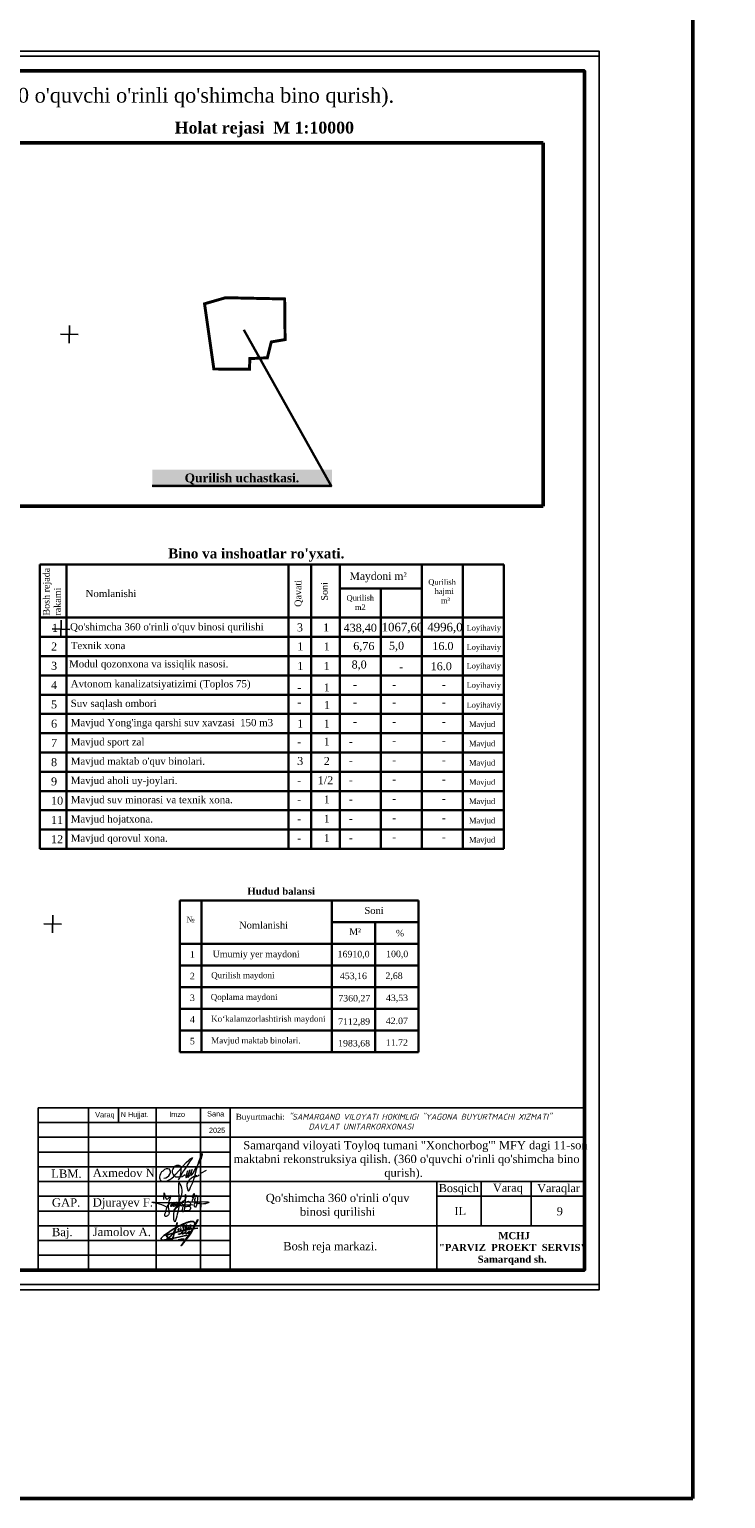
# Model space of a CAD drawing. Header units: millimetres. Extents: x -257011 to 237647566, y 2784933 to 6706507.
# Tile 241 of 256: x 10389475 to 10507366, y 4597003 to 4846058. Entities that reach past the tile are written whole.
import ezdxf

# ---------------------------------------------------------------- set-up
doc = ezdxf.new("R2010")
doc.units = ezdxf.units.MM
doc.header["$LTSCALE"] = 1000
doc.linetypes.add('ACAD_ISO02W100', pattern=[15, 12, -3])
for name, color, linetype in [('(001) Сетка', 92, 'Continuous'), ('(002) Рамка', 7, 'Continuous'), ('(040) Ограда', 7, 'Continuous')]:
    doc.layers.add(name, color=color, linetype=linetype)
doc.layers.add('Та', color=250, linetype='Continuous', lineweight=25)
doc.layers.add('Ф А С А Д', color=250, linetype='Continuous', lineweight=15)
doc.styles.add('arial', font='arial.ttf', dxfattribs={"height": 300})
doc.styles.add('Roman', font='romans')
doc.styles.get("Standard").update_dxf_attribs({"font": 'ARIALN.TTF'})
doc.styles.add('WMF-Times New Roman0', font='times.ttf')
doc.linetypes.add('KANALIS_K', pattern='A,1,["<",Standard,S=1.8,R=0,X=-0.9,Y=-0.9],3,-1,["К",Standard,S=1.8,R=0,X=-0.9,Y=-0.9],-1,10', length=16)
picture_1 = doc.add_image_def('image6.png', size_in_pixel=(1429, 926))

# ---------------------------------------------------------------- blocks, each defined once
blk = doc.blocks.new('rthtrh')
at = {"color": 5}
for p, q in [((1363834, 521118), (1363842, 521141)), ((1363842, 521141), (1363854, 521167)), ((1363854, 521167), (1363868, 521192)), ((1363868, 521192), (1363889, 521219)), ((1363889, 521219), (1363907, 521234)), ((1363907, 521234), (1363927, 521243)), ((1363927, 521243), (1363940, 521249)), ((1363940, 521249), (1363965, 521249)), ((1363965, 521249), (1363988, 521244)), ((1363988, 521244), (1364013, 521227)), ((1364013, 521227), (1364030, 521204)), ((1364030, 521204), (1364039, 521185)), ((1364039, 521185), (1364046, 521147)), ((1364046, 521147), (1364044, 521090)), ((1363834, 521086), (1363834, 521118)), ((1363834, 521056), (1363834, 521086)), ((1363840, 521035), (1363834, 521056)), ((1363845, 521017), (1363840, 521035)), ((1363865, 520990), (1363845, 521017)), ((1363882, 520966), (1363865, 520990)), ((1363895, 520959), (1363882, 520966)), ((1363917, 520946), (1363895, 520959)), ((1363951, 520940), (1363917, 520946)), ((1363996, 520940), (1363951, 520940)), ((1364033, 520940), (1363996, 520940)), ((1364017, 520962), (1364016, 520946)), ((1364016, 520946), (1364016, 520940)), ((1364026, 520997), (1364017, 520962)), ((1364037, 521043), (1364026, 520997)), ((1364075, 520948), (1364033, 520940)), ((1364044, 521090), (1364037, 521043)), ((1364148, 520999), (1364075, 520948)), ((1364568, 521050), (1364689, 521123))]:
    blk.add_line(p, q, dxfattribs=at)
for points in [[(1364210, 521100), (1364186, 521015), (1364172, 520967), (1364172, 520940), (1364173, 520926), (1364179, 520925), (1364185, 520931), (1364202, 520956), (1364218, 520984), (1364240, 521027), (1364256, 521068), (1364272, 521125), (1364269, 521122), (1364225, 520990), (1364220, 520961), (1364220, 520944), (1364225, 520939), (1364232, 520939), (1364241, 520950), (1364248, 520960), (1364254, 520969), (1364260, 520978), (1364273, 520996), (1364281, 521008), (1364288, 521027), (1364309, 521073), (1364315, 521086), (1364332, 521126), (1364332, 521134), (1364327, 521134), (1364314, 521097), (1364294, 521040), (1364290, 521012), (1364293, 520997), (1364298, 520988), (1364308, 520988), (1364316, 520999), (1364326, 521014), (1364344, 521036), (1364351, 521047), (1364377, 521090), (1364389, 521112), (1364414, 521155), (1364449, 521203), (1364476, 521258), (1364523, 521332), (1364563, 521417), (1364583, 521493), (1364590, 521517), (1364590, 521527), (1364583, 521532), (1364571, 521532), (1364561, 521512), (1364541, 521459), (1364498, 521348), (1364434, 521131), (1364395, 520998), (1364377, 520936), (1364337, 520802), (1364282, 520678), (1364249, 520605), (1364238, 520588), (1364230, 520594), (1364226, 520615), (1364222, 520638), (1364214, 520663), (1364206, 520725), (1364206, 520774), (1364224, 520814), (1364265, 520883), (1364310, 520926), (1364364, 520959), (1364411, 520988), (1364432, 520996), (1364434, 520992), (1364431, 520979), (1364419, 520970), (1364414, 520960), (1364416, 520951), (1364423, 520951), (1364434, 520958), (1364443, 520964), (1364452, 520968), (1364474, 520975), (1364483, 520978), (1364492, 520986), (1364499, 520996), (1364503, 521002), (1364511, 521006), (1364511, 521006)], [(1363608, 520919), (1363661, 520924), (1363702, 520951), (1363738, 520975), (1363765, 521018), (1363780, 521059), (1363780, 521096), (1363765, 521122), (1363753, 521142), (1363714, 521156), (1363671, 521156), (1363631, 521136), (1363583, 521097), (1363555, 521074), (1363525, 521025), (1363511, 520984), (1363500, 520955), (1363500, 520930), (1363508, 520901), (1363515, 520870), (1363535, 520855), (1363555, 520841), (1363586, 520832), (1363613, 520832), (1363645, 520832), (1363675, 520843), (1363732, 520864), (1363761, 520883), (1363817, 520921), (1363863, 520963), (1363919, 521022), (1364179, 521312), (1364247, 521377), (1364282, 521405), (1364314, 521429), (1364336, 521443), (1364310, 521401), (1364279, 521361), (1364173, 521198), (1364133, 521139), (1364110, 521102), (1364087, 521068), (1364069, 521040), (1364047, 520995), (1364019, 520954), (1364007, 520925), (1363990, 520903), (1363970, 520879)]]:
    blk.add_lwpolyline(points, dxfattribs=at)
blk = doc.blocks.new('Setka')
at = {"layer": '(001) Сетка'}
for p, q in [((-1.5, 0), (1.5, 0)), ((0, 1.5), (0, -1.5))]:
    blk.add_line(p, q, dxfattribs=at)
blk = doc.blocks.new('kjvklglhl')
at = {"layer": '(001) Сетка'}
for p in [(439.82, 524.81), (439.82, 474.81), (439.82, 424.81)]:
    blk.add_blockref('Setka', p, dxfattribs=at)
blk = doc.blocks.new('rgsxhy')
at = {"color": 5, "lineweight": 0}
for points in [[(30159764, 9369979), (30160813, 9371961), (30161022, 9373086), (30160642, 9374202), (30160529, 9371279), (30160129, 9368855), (30159952, 9368321), (30159766, 9369571), (30162641, 9370909)], [(30158604, 9370613), (30157190, 9371107), (30156449, 9371260), (30157795, 9371248), (30158983, 9371230), (30160506, 9371280), (30164964, 9371184), (30162988, 9371384), (30162918, 9371683), (30163073, 9372004)], [(30158267, 9371725), (30158292, 9372259), (30158313, 9372715), (30158693, 9371762), (30159294, 9372267), (30158930, 9370820), (30158827, 9369247), (30158463, 9369143), (30158559, 9369856), (30159235, 9371184), (30159510, 9371288), (30159540, 9370947), (30159450, 9370679), (30159339, 9370650), (30159361, 9370924), (30159747, 9371281), (30159933, 9371214), (30159918, 9370984), (30159866, 9370709), (30159740, 9370650), (30159740, 9370910), (30160119, 9371295), (30160364, 9371221), (30160282, 9370791), (30160134, 9370702), (30160156, 9370902), (30160253, 9371169), (30160416, 9371266), (30160624, 9371251), (30160631, 9370947), (30160520, 9370739), (30160416, 9370746), (30160527, 9370999), (30160698, 9371199), (30160869, 9371251), (30161010, 9371117), (30161025, 9370828), (30160854, 9370717), (30160832, 9370976), (30160958, 9371184), (30161196, 9371429), (30161627, 9371986), (30161567, 9372349), (30161322, 9370056), (30161196, 9369857), (30161032, 9369926), (30161078, 9370217), (30161143, 9370464), (30161478, 9371132), (30161961, 9371429), (30162250, 9371221), (30162198, 9370761), (30161687, 9370666), (30161515, 9370590), (30161433, 9370590), (30162154, 9370635), (30162280, 9370516), (30162243, 9370197), (30162028, 9370012), (30161575, 9370012), (30161352, 9370012), (30161322, 9370071)], [(30162509, 9371311), (30162778, 9372539), (30162525, 9372058), (30163079, 9372349), (30162934, 9370564), (30162934, 9371149), (30163657, 9371231), (30163688, 9371396), (30163665, 9371051), (30163845, 9371089), (30163853, 9371329), (30163830, 9370556)]]:
    blk.add_spline(points, degree=3, dxfattribs=at)
blk = doc.blocks.new('nerbgbdtbugbd')
at = {"color": 5, "lineweight": -2}
for points in [[(1301441, -912503, 0.3871926), (1301421, -912608, 0.2468693), (1301462, -912624, 0.1075122), (1301553, -912598, 0.0377408), (1301616, -912557, 0.0432293), (1301738, -912461), (1301856, -912351), (1302009, -912205, 0.002873), (1302157, -912056, 0.0304903), (1302203, -911998, 0.1126937), (1302215, -911961, 0.6840545), (1302174, -911935, 0.0660715), (1302090, -912059, 0.0451978), (1302060, -912132, 0.0768236), (1302054, -912193, 0.068235), (1302080, -912319, 0.2986132), (1302177, -912367, 0.1038757), (1302374, -912300, 0.0290696), (1302528, -912180), (1302675, -912025), (1302798, -911893, 0.130527), (1302852, -911776, 0.0388963), (1302856, -911737, 0.7618556), (1302821, -911725, 0.0798394), (1302802, -911765, 0.0359534), (1302781, -911857, 0.0455744), (1302785, -912031, 0.0426923), (1302803, -912110, 0.3891518), (1302905, -912166, 0.1102897), (1303059, -912099), (1303140, -912029), (1303382, -911802, 0.0334276), (1303470, -911703, 0.0129551), (1303533, -911618, 0.1437243), (1303546, -911557, 0.5877061), (1303484, -911539, 0.0594709), (1303438, -911594, 0.0548384), (1303384, -911702, 0.0606455), (1303353, -911805, 0.0833859), (1303355, -911933, 0.5059841), (1303421, -911960, 0.0746594), (1303641, -911789, 0.0267645), (1303917, -911449, 0.0698425), (1304268, -910626), (1304769, -908938, 0.0913119), (1304777, -908873, 0.6479054), (1304724, -908855, 0.1300148), (1304701, -908893), (1304249, -910540), (1303723, -912034), (1303358, -912864), (1302937, -913765), (1302456, -914865), (1303556, -912632, 0.020305), (1304025, -911521, 0.0510054), (1304177, -910920), (1304280, -910177, 0.0500611), (1304304, -909917, 0.075905), (1304266, -909734, 0.060269), (1304163, -909581, 0.2197754), (1303878, -909436, 0.0807361), (1303465, -909486, 0.0249845), (1303180, -909596, 0.0130385), (1302610, -909917, 0.0239045), (1301788, -910451), (1301162, -910954), (1300713, -911334), (1300164, -911838), (1299536, -912438), (1298972, -913021), (1298525, -913523), (1298224, -913914), (1298110, -914126), (1298090, -914220), (1298104, -914298), (1298155, -914383), (1298291, -914454), (1298501, -914462), (1298825, -914389), (1299321, -914187), (1300019, -913880), (1300989, -913450), (1303222, -912415)], [(1299333, -913786, 0.1774898), (1299290, -913897, 0.0505623), (1299288, -913979, 0.3670195), (1299369, -914060, 0.2132882), (1299452, -914018), (1299738, -913626, 0.0414268), (1300104, -913056), (1300352, -912576, 0.0300362), (1300605, -911758), (1300675, -910352), (1300613, -912033), (1300547, -912628), (1300477, -913257), (1300442, -913499), (1300421, -913685, -0.0299546), (1300383, -913939, -0.3083385), (1300235, -914061, -0.0928663), (1300150, -914038), (1299994, -913962), (1298975, -913460, -0.0731209), (1299122, -913299, -0.0362342), (1299439, -913069), (1299863, -912836), (1300474, -912500), (1301923, -911834), (1302701, -911477), (1303596, -911130), (1304048, -910967), (1305142, -910571)], [(1301318, -911619, 0.250229), (1301354, -911511, 0.4506148), (1301272, -911473, 0.5095488), (1301192, -911723), (1301276, -911779, -0.1747015), (1301313, -911832, -0.1814843), (1301299, -911884, -0.1121061), (1301133, -912001)], [(1302164, -911013), (1302123, -910754), (1302096, -910485), (1302088, -910377, 0.9456908), (1301953, -910398, 0.0931758), (1302006, -910763, 0.0597217), (1302186, -911157, -0.0340946), (1302225, -911288, 0.0218114), (1302266, -911544, 0.4516555), (1302407, -911600), (1302580, -911477)], [(1302632, -911206), (1302686, -910890, 0.0310101), (1302691, -910593, 0.0209508), (1302677, -910448, 0.2567522), (1302634, -910391, 0.3121151), (1302582, -910404, 0.0952627), (1302548, -910463, 0.0920883), (1302520, -910679, 0.0708045), (1302568, -910903), (1302690, -911214), (1302722, -911299, 0.1825801), (1302776, -911369, 0.4802348), (1302848, -911325, 0.0467012), (1302849, -911244, 0.1708854), (1302782, -911111, 0.1795677), (1302714, -911101, 0.274631), (1302670, -911163)], [(1303084, -911166), (1303158, -911060, 0.0403562), (1303221, -910954, 0.2285131), (1303216, -910835, 0.1998977), (1303176, -910809, 0.2428565), (1303076, -910850, 0.1216605), (1303030, -910969, 0.1264383), (1303060, -911097, 0.1064961), (1303128, -911174, 0.1201125), (1303186, -911200, 0.0807957), (1303282, -911200, 0.1696912), (1303389, -911132)], [(1303717, -910580), (1303523, -910848), (1303649, -910833, -0.1393412), (1303753, -910882, -0.0645393), (1303854, -911024)], [(1301637, -913772, -0.0551579), (1302758, -913351)]]:
    blk.add_lwpolyline(points, format="xyb", dxfattribs=at)
for points in [[(1301582, -911114), (1301593, -911148)], [(1301653, -911366), (1301732, -911665)], [(1303439, -910141), (1303554, -911111)]]:
    blk.add_lwpolyline(points, dxfattribs=at)
blk = doc.blocks.new('dhyjfyuk')
for p, q in [((4383414, -1184524), (4383414, -1212024)), ((4475914, -1184524), (4383414, -1184524)), ((4391914, -1184524), (4391914, -1212024)), ((4397013, -1184524), (4397013, -1187024)), ((4403414, -1184524), (4403414, -1212024)), ((4410914, -1184524), (4410914, -1212024)), ((4415914, -1184524), (4415914, -1212024)), ((4475914, -1212024), (4475914, -1184524)), ((4415914, -1187024), (4383414, -1187024)), ((4415914, -1189524), (4383414, -1189524)), ((4415914, -1189524), (4475914, -1189524)), ((4415914, -1192024), (4383414, -1192024)), ((4415914, -1194524), (4383414, -1194524)), ((4383414, -1197024), (4475914, -1197024)), ((4450914, -1212024), (4450914, -1197024)), ((4458414, -1204524), (4458414, -1197024)), ((4466914, -1204524), (4466914, -1197024)), ((4383414, -1199524), (4415914, -1199524)), ((4450914, -1199524), (4475914, -1199524)), ((4383414, -1202024), (4415914, -1202024)), ((4383414, -1204524), (4475914, -1204524)), ((4383414, -1207024), (4415914, -1207024)), ((4383414, -1209524), (4415914, -1209524))]:
    blk.add_line(p, q)
at = {"lineweight": 9, "xscale": 1.125175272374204, "yscale": 1.125175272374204, "zscale": 1.125175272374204}
blk.add_blockref('rgsxhy', (-29528647, -11744878), dxfattribs=at)
at = {"color": 5, "lineweight": 25, "xscale": 0.8159673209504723, "yscale": 0.8159673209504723, "zscale": 0.8159673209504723, "rotation": 348.2281006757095}
blk.add_blockref('nerbgbdtbugbd', (3519502, -260297, -611), dxfattribs=at)
at = {"linetype": 'ACAD_ISO02W100', "lineweight": 5, "ltscale": 70, "char_height": 883.9, "attachment_point": 1, "style": 'arial'}
for s, insert in [('Varaq', (4393061, -1185254)), ('N Hujjat.', (4397374, -1185220)), ('Imzo', (4405607, -1185185)), ('Sana', (4412025, -1185111)), ('2025', (4412332, -1187897))]:
    blk.add_mtext(s, dxfattribs=dict(at, insert=insert))
at = {"style": 'WMF-Times New Roman0'}
for s, insert, char_height, width, attachment_point in [('Buyurtmachi:{\\fISOCPEUR|b0|i1|c204|p34; "SAMARQAND VILOYATI HOKIMLIGI "YAGONA\\fISOCPEUR|b0|i1|c0|p34; \\fISOCPEUR|b0|i1|c204|p34;BUYURTMACHI XIZMATI" \\fISOCPEUR|b0|i1|c0|p34;\\P                   \\fISOCPEUR|b0|i1|c204|p34;DAVLAT UNITARKORXONASI}', (4416879, -1186878, 105406), 1000, 59035.39, 4), ('\\pi3453.25486;Samarqand viloyati Toyloq tumani "Хоnсhоrbоg\'" МFY dagi 11-son \\P\\pi1816.32378;maktabni rekonstruksiya qilish. (360 o\'quvchi o\'rinli qo\'shimcha bino \\P\\pi27327.21058;qurish).', (4414694, -1193420), 1400, 60812.6, 4), ('Axmedov N.', (4392650, -1194845), 1414.3, 17081.22, 1), ('Djurayev F.', (4392650, -1199845), 1414.29, 17081.22, 1), ("\\pt12184.088;Qo'shimcha 360 o'rinli o'quv binosi qurilishi", (4434117, -1199099), 1400, 29815.79, 2), ('Jamolov A.', (4392650, -1204845), 1414.3, 17081.22, 1), ('\\pi12888.864;{\\fTimes New Roman|b1|i0|c204|p18;\\C0;MCHJ\\P\\pi2815.884;"PARVIZ  PROEKT  SERVIS"\\P\\pi9383.364;Samarqand sh.\\C256; }', (4448452, -1205594), 1200, 29788.7, 1)]:
    blk.add_mtext(s, dxfattribs=dict(at, insert=insert, char_height=char_height, width=width, attachment_point=attachment_point))
at = {"width": 6256.98, "attachment_point": 1}
for s, insert, char_height in [('{\\fTimes New Roman|b0|i0|c204|p18;\\C1;LBM.}', (4385613, -1194981), 1414.29), ('{\\fTimes New Roman|b0|i0|c204|p18;Bosqich}', (4451239, -1197449), 1370.37), ('{\\fTimes New Roman|b0|i0|c204|p18;Varaq}', (4460421, -1197383), 1370.37), ('{\\fTimes New Roman|b0|i0|c204|p18;Varaqlar}', (4467912, -1197449), 1370.37), ('{\\fTimes New Roman|b0|i0|c0|p18;\\C1;GAP\\fTimes New Roman|b0|i0|c204|p18;.}', (4385736, -1199872), 1414.29), ('{\\fTimes New Roman|b0|i0|c204|p18;IL}', (4453907, -1201350), 1370.37), ('{\\fTimes New Roman|b0|i0|c0|p18;9}', (4471227, -1201380), 1370.37), ('{\\fTimes New Roman|b0|i0|c204|p18;\\C1;Baj.}', (4385736, -1204872), 1414.29)]:
    blk.add_mtext(s, dxfattribs=dict(at, insert=insert, char_height=char_height))

msp = doc.modelspace()

# ---------------------------------------------------------------- hatches: boundary and pattern name
at = {"layer": '(040) Ограда', "linetype": 'KANALIS_K', "ltscale": 1000}
h = msp.add_hatch(color=256, dxfattribs=at)
h.set_gradient(color1=(255, 255, 255), tint=0.41, name='INVSPHERICAL')
h.paths.add_polyline_path([(10410276.875, 4768356.401), (10440712.869, 4768356.401), (10440712.869, 4771405.672), (10410276.875, 4771405.672)])

# ---------------------------------------------------------------- linework, layer by layer
at = {"layer": '(002) Рамка', "color": 1, "lineweight": 50, "ltscale": 1000, "const_width": 500}
msp.add_lwpolyline([(10422704.726, 4800574.43), (10419132.194, 4799543.104), (10420709.943, 4788489.535), (10426732.713, 4788447.18), (10426810.77, 4790252.871), (10429770.732, 4790387.231), (10430430.226, 4793073.465), (10432771.629, 4793477.289), (10432698.542, 4800361.367), (10422704.726, 4800574.43)], dxfattribs=at)
at = {"lineweight": 30}
for p, q in [((10469796.783, 4755375.592), (10391238.389, 4755375.592)), ((10391238.389, 4755375.592), (10391238.389, 4707151.294)), ((10395757.731, 4755375.592), (10395757.731, 4707151.294)), ((10433370.096, 4755375.592), (10433370.096, 4743071.439)), ((10437167.724, 4755375.592), (10437167.724, 4707151.294)), ((10442055.438, 4755375.592), (10442055.438, 4707151.294)), ((10455926.111, 4755375.592), (10455926.111, 4707151.294)), ((10462861.447, 4755375.592), (10462861.447, 4707151.294)), ((10469796.783, 4755375.592), (10469796.783, 4707151.294)), ((10442055.438, 4751289.241), (10455926.111, 4751289.241)), ((10448990.774, 4751289.241), (10448990.774, 4707151.294)), ((10469796.783, 4746336.907), (10391238.389, 4746336.907)), ((10469796.783, 4743071.439), (10391238.389, 4743071.439)), ((10433370.096, 4743071.439), (10433370.096, 4707151.294)), ((10469796.783, 4739805.971), (10391238.389, 4739805.971)), ((10469796.783, 4736540.504), (10391238.389, 4736540.504)), ((10469796.783, 4733275.036), (10391238.389, 4733275.036)), ((10469796.783, 4730009.568), (10391238.389, 4730009.568)), ((10469796.783, 4726744.1), (10391238.389, 4726744.1)), ((10469796.783, 4723478.633), (10391238.389, 4723478.633)), ((10469796.783, 4720213.165), (10391238.389, 4720213.165)), ((10469796.783, 4716947.697), (10391238.389, 4716947.697)), ((10469796.783, 4713682.23), (10391238.389, 4713682.23)), ((10469796.783, 4710416.762), (10391238.389, 4710416.762)), ((10469796.783, 4707151.294), (10391238.389, 4707151.294))]:
    msp.add_line(p, q, dxfattribs=at)
at = {"color": 1, "lineweight": 50, "ltscale": 1000}
msp.add_lwpolyline([(10175930.92, 6551317.495), (10501831.747, 6551317.495), (10501831.747, 4597003.103), (10175930.92, 4597003.103)], close=True, dxfattribs=at)
at = {"color": 5}
msp.add_lwpolyline([(10191472.083, 4633272.569), (10485941.78, 4633272.569), (10485941.78, 4841504.712), (10191472.083, 4841504.712)], close=True, dxfattribs=at)
at = {"layer": 'Defpoints', "color": 6}
msp.add_lwpolyline([(10337441.78, 4842388.641), (10337441.78, 4632388.641), (10485941.78, 4632388.641), (10485941.78, 4842388.641)], close=True, dxfattribs=at)
at = {"layer": 'Та', "lineweight": 30}
for p, q in [((10414952.136, 4698396.655), (10455360.981, 4698396.655)), ((10414952.136, 4672681.936), (10414952.136, 4698396.655)), ((10418625.667, 4672681.936), (10418625.667, 4698396.655)), ((10440666.855, 4672681.936), (10440666.855, 4698396.655)), ((10455360.981, 4698396.655), (10455360.981, 4672681.936)), ((10440666.855, 4694723.124), (10455360.981, 4694723.124)), ((10448013.918, 4672681.936), (10448013.918, 4694723.124)), ((10414952.136, 4691049.593), (10455360.981, 4691049.593)), ((10414952.136, 4687376.061), (10455360.981, 4687376.061)), ((10414952.136, 4683702.53), (10455360.981, 4683702.53)), ((10414952.136, 4680028.999), (10455360.981, 4680028.999)), ((10455360.981, 4676355.467), (10414952.136, 4676355.467)), ((10455360.981, 4672681.936), (10414952.136, 4672681.936))]:
    msp.add_line(p, q, dxfattribs=at)
msp.add_lwpolyline([(10425760.961, 4795129.641), (10440590.684, 4768665.086), (10410276.875, 4768665.086)], dxfattribs=at)
at = {"layer": 'Ф А С А Д', "color": 5, "lineweight": 50}
msp.add_lwpolyline([(10201387.899, 4635751.523), (10483462.826, 4635751.523), (10483462.826, 4839025.758), (10201387.899, 4839025.758)], close=True, dxfattribs=at)

# ---------------------------------------------------------------- block references
at = {"layer": '(002) Рамка', "lineweight": 50}
msp.add_blockref('dhyjfyuk', (6007548.681, 5847775.816), dxfattribs=at)
at = {"lineweight": 5, "xscale": 999.9999999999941, "yscale": 999.9999999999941, "zscale": 999.9999999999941, "rotation": 358.3893224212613}
msp.add_blockref('kjvklglhl', (9941829.75, 4282132.781), dxfattribs=at)
at = {"layer": 'Ф А С А Д', "xscale": 6.676455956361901, "yscale": 6.676455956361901, "zscale": 6.676455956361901}
msp.add_blockref('rthtrh', (1308151.404, 1173441.613), dxfattribs=at)

# ---------------------------------------------------------------- texts
at = {"attachment_point": 4}
for s, insert, char_height, width, style in [('\\pi5289.225;Samarqand viloyati Toyloq tumani "Хоnсhоrbоg\'" МFY dagi 11-son maktabni rekonstruksiya qilish. (360 o\'quvchi o\'rinli qo\'shimcha bino qurish).', (10223676.306, 4834477.172), 2500, 224024.15487, 'WMF-Times New Roman0'), ('\\pi18148.64809,t23754.26974,93492.78231;{\\fArial|b0|i0|c0|p34;2.^I \\fArial|b0|i0|c204|p34;Qurilish belgilangan "A" nuqtasidan amalga oshiriladi.}', (10210020.656, 4652189.775), 1484.641859, 79822.57247, 'Roman')]:
    msp.add_mtext(s, dxfattribs=dict(at, insert=insert, char_height=char_height, width=width, style=style))
at = {"insert": (10429257.646, 4830406.547), "char_height": 2000, "width": 64130.12618, "attachment_point": 2}
msp.add_mtext('{\\fTimes New Roman|b1|i0|c0|p18;Holat rejasi  M 1:10000}', dxfattribs=at)
at = {"color": 0, "insert": (10415761.405, 4770777.235), "char_height": 1500, "width": 49520.09265, "attachment_point": 1}
msp.add_mtext('{\\fTimes New Roman|b1|i0|c204|p18;Qurilish uchastkasi.}', dxfattribs=at)
at = {"lineweight": 30, "insert": (10427889.908, 4758069.467), "char_height": 1881.80119, "width": 64772.33946, "attachment_point": 2}
msp.add_mtext("{\\fTimes New Roman|b1|i0|c204|p18;\\H0.9x;Bino va inshoatlar ro'yxati.\\P\\H1.11111x;                         }", dxfattribs=at)
at = {"color": 7, "lineweight": 30}
for s, insert, char_height, width, attachment_point in [('{\\fTimes New Roman|b0|i0|c204|p18;\\C256;Maydoni m²}', (10443687.52, 4754044.058), 1300.74342, 10115.91176, 1), ('\\pi2351.83787;{\\fTimes New Roman|b0|i0|c204|p18;\\C256;Qurilish         \\P\\pi2708.16847;  hajmi\\P\\pi3422.97631;   m³}', (10454675.044, 4752851.254), 939.4258, 8914.89017, 1), ('{\\fTimes New Roman|b0|i0|c204|p18;\\C256;Qurilish\\P    m2}', (10443182.133, 4750156.359), 939.4258, 8914.89017, 1), ('{\\fTimes New Roman|b0|i0|c0|p18;\\C256;Loyihaviy}', (10463509.011, 4745072.45), 939.4258, 8914.89017, 1), ('{\\fTimes New Roman|b0|i0|c0|p18;\\C256;Loyihaviy}', (10463509.011, 4741806.982), 939.4258, 8914.89017, 1), ('{\\fTimes New Roman|b0|i0|c0|p18;\\C256;Loyihaviy}', (10463509.011, 4737399.574), 939.4258, 8914.89017, 7), ('{\\fTimes New Roman|b0|i0|c0|p18;\\C256;Loyihaviy}', (10463509.011, 4734134.106), 939.4258, 8914.89017, 7), ('{\\fTimes New Roman|b0|i0|c0|p18;\\C256;Loyihaviy}', (10463509.011, 4732010.579), 939.4258, 8914.89017, 1), ('{\\fTimes New Roman|b0|i0|c0|p18;\\C256;Mavjud}', (10463919.531, 4728745.111), 939.4258, 8914.89017, 1), ('{\\fTimes New Roman|b0|i0|c0|p18;\\C256;Mavjud}', (10463919.531, 4725479.643), 939.4258, 8914.89017, 1), ('{\\fTimes New Roman|b0|i0|c0|p18;\\C256;Mavjud}', (10463919.531, 4722214.175), 939.4258, 8914.89017, 1), ('{\\fTimes New Roman|b0|i0|c0|p18;\\C256;Mavjud}', (10463919.531, 4718948.708), 939.4258, 8914.89017, 1), ('{\\fTimes New Roman|b0|i0|c0|p18;\\C256;Mavjud}', (10463919.531, 4715683.24), 939.4258, 8914.89017, 1), ('{\\fTimes New Roman|b0|i0|c0|p18;\\C256;Mavjud}', (10463919.531, 4712417.772), 939.4258, 8914.89017, 1), ('{\\fTimes New Roman|b0|i0|c0|p18;\\C256;Mavjud}', (10463919.531, 4709152.305), 939.4258, 8914.89017, 1)]:
    msp.add_mtext(s, dxfattribs=dict(at, insert=insert, char_height=char_height, width=width, attachment_point=attachment_point))
at = {"insert": (10440413.681, 4639567.307), "char_height": 1400, "attachment_point": 5}
msp.add_mtext('{\\fTimes New Roman|b0|i0|c204|p18;Bosh reja markazi\\fTimes New Roman|b0|i0|c0|p18;.}', dxfattribs=at)
at = {"layer": 'Та', "lineweight": 30, "char_height": 1129.83562, "width": 11414.90436, "attachment_point": 1, "rotation": 90}
for s, insert in [('{\\fTimes New Roman|b0|i0|c204|p18;Bosh rejada rakami}', (10391766.067, 4746687.359)), ('{\\fTimes New Roman|b0|i0|c204|p18;Qavati}', (10434397.209, 4748176.168)), ('{\\fTimes New Roman|b0|i0|c204|p18;Soni}', (10438878.247, 4749228.935))]:
    msp.add_mtext(s, dxfattribs=dict(at, insert=insert))
at = {"layer": 'Та', "lineweight": 30}
for s, insert, char_height, width, attachment_point in [('{\\fTimes New Roman|b0|i0|c204|p18;Nomlanishi}', (10398980.868, 4751045.074), 1220.22247, 32195.03724, 1), ('{\\fTimes New Roman|b0|i0|c204|p18;1}', (10393286.399, 4745287.649), 1355.80274, 9701.80254, 1), ("\\pt10619.49852;{\\fTimes New Roman|b0|i0|c204|p18;Qo'shimcha \\fTimes New Roman|b0|i0|c0|p18;360\\fTimes New Roman|b0|i0|c204|p18; o'rinli o'quv binosi qurilishi}", (10396363.436, 4745401.215), 1220.222468, 38871.3764, 1), ('{\\fTimes New Roman|b0|i0|c0|p18;3}', (10434778.129, 4745361.69), 1355.80274, 9701.80254, 1), ('{\\fTimes New Roman|b0|i0|c204|p18;1}', (10439214.783, 4745361.69), 1355.80274, 9701.80254, 1), ('{\\fTimes New Roman|b0|i0|c0|p18;438,40}', (10442680.872, 4745304.766), 1355.80274, 9701.80254, 1), ('{\\fTimes New Roman|b0|i0|c0|p18;1067,60}', (10449118.227, 4745461.991), 1440.96278, 10311.18757, 1), ('{\\fTimes New Roman|b0|i0|c0|p18;4996,0}', (10456850.819, 4745461.991), 1440.96278, 10311.18757, 1), ('{\\fTimes New Roman|b0|i0|c204|p18;2}', (10393137.299, 4742118.741), 1355.80274, 9701.80254, 1), ('{\\fTimes New Roman|b0|i0|c0|p18;Texnik xona}', (10396470.273, 4742221.543), 1220.22247, 34439.11093, 1), ('{\\fTimes New Roman|b0|i0|c0|p18;1}', (10434843.045, 4742146.117), 1355.80274, 9701.80254, 1), ('{\\fTimes New Roman|b0|i0|c0|p18;1}', (10439322.755, 4742146.117), 1355.80274, 9701.80254, 1), ('{\\fTimes New Roman|b0|i0|c0|p18;6,76}', (10444314.884, 4742211.702), 1355.80274, 9701.80254, 1), ('{\\fTimes New Roman|b0|i0|c0|p18;5,0}', (10450362.321, 4742268.45), 1355.80274, 9701.80254, 1), ('{\\fTimes New Roman|b0|i0|c0|p18;16.0}', (10457705.733, 4742209.897), 1355.80274, 9701.80254, 1), ('{\\fTimes New Roman|b0|i0|c204|p18;3}', (10393137.299, 4738853.273), 1355.80274, 9701.80254, 1), ('{\\fTimes New Roman|b0|i0|c0|p18;Modul qozonxona va issiqlik nasosi\\fTimes New Roman|b0|i0|c204|p18;.}', (10396189.848, 4737504.393), 1220.222468, 34439.11093, 7), ('{\\fTimes New Roman|b0|i0|c0|p18;1}', (10434820.395, 4737465.826), 1355.80274, 9701.80254, 7), ('{\\fTimes New Roman|b0|i0|c0|p18;1}', (10439300.105, 4737465.826), 1355.80274, 9701.80254, 7), ('{\\fTimes New Roman|b0|i0|c0|p18;8,0}', (10444034.459, 4737400.241), 1355.80274, 9701.80254, 7), ('{\\fTimes New Roman|b0|i0|c204|p18;-}', (10452083.28, 4737362.722), 1355.80274, 3842.8303, 7), ('{\\fTimes New Roman|b0|i0|c0|p18;16.0}', (10457425.307, 4737402.045), 1355.80274, 9701.80254, 7), ('{\\fTimes New Roman|b0|i0|c0|p18;4}', (10393137.299, 4735587.806), 1355.80274, 9701.80254, 1), ('{\\fTimes New Roman|b0|i0|c0|p18;Avtonom kanalizatsiyatizimi (Toplos 75)}', (10396470.273, 4734124.932), 1220.22247, 34439.11093, 7), ('{\\fTimes New Roman|b0|i0|c204|p18;1}', (10439322.755, 4733841.731), 1355.80274, 9701.80254, 7), ('{\\fTimes New Roman|b0|i0|c0|p18;-}', (10444276.862, 4734357.795), 1355.80274, 9701.80254, 7), ('{\\fTimes New Roman|b0|i0|c0|p18;-}', (10450908.253, 4734357.795), 1355.80274, 9701.80254, 7), ('{\\fTimes New Roman|b0|i0|c0|p18;-}', (10459315.637, 4734357.795), 1355.80274, 9701.80254, 7), ('{\\fTimes New Roman|b0|i0|c0|p18;5}', (10393137.299, 4732322.338), 1355.80274, 9701.80254, 1), ('{\\fTimes New Roman|b0|i0|c0|p18;Suv saqlash ombori}', (10396470.273, 4732425.139), 1220.22247, 38871.3764, 1), ('{\\fTimes New Roman|b0|i0|c0|p18;-}', (10434843.045, 4733841.731), 1355.80274, 9701.80254, 7), ('{\\fTimes New Roman|b0|i0|c204|p18;1}', (10439336.63, 4732199.559), 1355.80274, 9701.80254, 1), ('{\\fTimes New Roman|b0|i0|c0|p18;-}', (10434843.045, 4732708.341), 1355.80274, 9701.80254, 1), ('{\\fTimes New Roman|b0|i0|c0|p18;-}', (10444276.862, 4732708.341), 1355.80274, 9701.80254, 1), ('{\\fTimes New Roman|b0|i0|c0|p18;-}', (10450908.253, 4732708.341), 1355.80274, 9701.80254, 1), ('{\\fTimes New Roman|b0|i0|c0|p18;-}', (10459315.637, 4732708.341), 1355.80274, 9701.80254, 1), ('{\\fTimes New Roman|b0|i0|c0|p18;6}', (10393137.299, 4729056.87), 1355.80274, 9701.80254, 1), ("{\\fTimes New Roman|b0|i0|c0|p18;Mavjud Yong'inga qarshi suv xavzasi  150 m3}", (10396470.273, 4729159.672), 1220.22247, 34439.11093, 1), ('{\\fTimes New Roman|b0|i0|c204|p18;1}', (10434814.623, 4729055.507), 1355.80274, 9701.80254, 1), ('{\\fTimes New Roman|b0|i0|c0|p18;1}', (10439322.755, 4729057.512), 1355.80274, 9701.80254, 1), ('{\\fTimes New Roman|b0|i0|c0|p18;-}', (10444276.862, 4729442.873), 1355.80274, 9701.80254, 1), ('{\\fTimes New Roman|b0|i0|c0|p18;-}', (10450908.253, 4729442.873), 1355.80274, 9701.80254, 1), ('{\\fTimes New Roman|b0|i0|c0|p18;-}', (10459315.637, 4729442.873), 1355.80274, 9701.80254, 1), ('{\\fTimes New Roman|b0|i0|c0|p18;7}', (10393137.299, 4725791.402), 1355.80274, 9701.80254, 1), ('{\\fTimes New Roman|b0|i0|c0|p18;Mavjud sport zal}', (10396470.273, 4725894.204), 1220.22247, 34439.11093, 1), ('{\\fTimes New Roman|b0|i0|c0|p18;-}', (10434819.066, 4725985.723), 1355.80274, 9701.80254, 1), ('{\\fTimes New Roman|b0|i0|c204|p18;1}', (10439322.755, 4725989.339), 1355.80274, 9701.80254, 1), ('{\\fTimes New Roman|b0|i0|c0|p18;-}', (10443548.291, 4726053.44), 1355.80274, 9701.80254, 1), ('{\\fTimes New Roman|b0|i0|c0|p18;-}', (10450908.253, 4726177.405), 1355.80274, 9701.80254, 1), ('{\\fTimes New Roman|b0|i0|c0|p18;-}', (10459315.637, 4726177.405), 1355.80274, 9701.80254, 1), ('{\\fTimes New Roman|b0|i0|c0|p18;8}', (10393137.299, 4722525.935), 1355.80274, 9701.80254, 1), ("{\\fTimes New Roman|b0|i0|c0|p18;Mavjud maktab o'quv binolari.}", (10396470.273, 4722628.736), 1220.22247, 34439.11093, 1), ('{\\fTimes New Roman|b0|i0|c0|p18;3}', (10434819.066, 4722720.255), 1355.80274, 9701.80254, 1), ('{\\fTimes New Roman|b0|i0|c0|p18;2}', (10439322.755, 4722723.871), 1355.80274, 9701.80254, 1), ('{\\fTimes New Roman|b0|i0|c0|p18;-}', (10450908.253, 4722911.938), 1355.80274, 9701.80254, 1), ('{\\fTimes New Roman|b0|i0|c0|p18;-}', (10459315.637, 4722911.938), 1355.80274, 9701.80254, 1), ('{\\fTimes New Roman|b0|i0|c0|p18;-}', (10443548.291, 4722787.972), 1355.80274, 9701.80254, 1), ('{\\fTimes New Roman|b0|i0|c0|p18;9}', (10393137.299, 4719260.467), 1355.80274, 9701.80254, 1), ('{\\fTimes New Roman|b0|i0|c0|p18;Mavjud aholi uy-joylari.}', (10396470.273, 4719363.269), 1220.22247, 34439.11093, 1), ('{\\fTimes New Roman|b0|i0|c0|p18;-}', (10434819.066, 4719454.787), 1355.80274, 9701.80254, 1), ('{\\fTimes New Roman|b0|i0|c0|p18;1/2}', (10438298.986, 4719458.404), 1355.80274, 9701.80254, 1), ('{\\fTimes New Roman|b0|i0|c0|p18;-}', (10443548.291, 4719522.504), 1355.80274, 9701.80254, 1), ('{\\fTimes New Roman|b0|i0|c0|p18;-}', (10450908.253, 4719646.47), 1355.80274, 9701.80254, 1), ('{\\fTimes New Roman|b0|i0|c0|p18;-}', (10459315.637, 4719646.47), 1355.80274, 9701.80254, 1), ('{\\fTimes New Roman|b0|i0|c0|p18;10}', (10393137.299, 4715994.999), 1355.80274, 9701.80254, 1), ('{\\fTimes New Roman|b0|i0|c0|p18;Mavjud suv minorasi va texnik xona.}', (10396470.273, 4716097.801), 1220.22247, 38871.3764, 1), ('{\\fTimes New Roman|b0|i0|c0|p18;-}', (10434819.066, 4716189.32), 1355.80274, 9701.80254, 1), ('{\\fTimes New Roman|b0|i0|c0|p18;1}', (10439322.755, 4716192.936), 1355.80274, 9701.80254, 1), ('{\\fTimes New Roman|b0|i0|c0|p18;-}', (10443548.291, 4716257.037), 1355.80274, 9701.80254, 1), ('{\\fTimes New Roman|b0|i0|c0|p18;-}', (10450908.253, 4716381.002), 1355.80274, 9701.80254, 1), ('{\\fTimes New Roman|b0|i0|c0|p18;-}', (10459315.637, 4716381.002), 1355.80274, 9701.80254, 1), ('{\\fTimes New Roman|b0|i0|c0|p18;11}', (10393137.299, 4712729.532), 1355.80274, 9701.80254, 1), ('{\\fTimes New Roman|b0|i0|c0|p18;Mavjud hojatxona.}', (10396470.273, 4712832.333), 1220.22247, 38871.3764, 1), ('{\\fTimes New Roman|b0|i0|c0|p18;-}', (10434819.066, 4712923.852), 1355.80274, 9701.80254, 1), ('{\\fTimes New Roman|b0|i0|c0|p18;1}', (10439322.755, 4712927.468), 1355.80274, 9701.80254, 1), ('{\\fTimes New Roman|b0|i0|c0|p18;-}', (10443548.291, 4712991.569), 1355.80274, 9701.80254, 1), ('{\\fTimes New Roman|b0|i0|c0|p18;-}', (10450908.253, 4713115.535), 1355.80274, 9701.80254, 1), ('{\\fTimes New Roman|b0|i0|c0|p18;-}', (10459315.637, 4713115.535), 1355.80274, 9701.80254, 1), ('{\\fTimes New Roman|b0|i0|c0|p18;Mavjud qorovul xona.}', (10396470.273, 4709566.865), 1220.22247, 38871.3764, 1), ('{\\fTimes New Roman|b0|i0|c0|p18;1}', (10439322.755, 4709662.001), 1355.80274, 9701.80254, 1), ('{\\fTimes New Roman|b0|i0|c0|p18;12}', (10393137.299, 4709464.064), 1355.80274, 9701.80254, 1), ('{\\fTimes New Roman|b0|i0|c0|p18;-}', (10434819.066, 4709658.384), 1355.80274, 9701.80254, 1), ('{\\fTimes New Roman|b0|i0|c0|p18;-}', (10443548.291, 4709726.101), 1355.80274, 9701.80254, 1), ('{\\fTimes New Roman|b0|i0|c0|p18;-}', (10450908.253, 4709850.067), 1355.80274, 9701.80254, 1), ('{\\fTimes New Roman|b0|i0|c0|p18;-}', (10459315.637, 4709850.067), 1355.80274, 9701.80254, 1)]:
    msp.add_mtext(s, dxfattribs=dict(at, insert=insert, char_height=char_height, width=width, attachment_point=attachment_point))
at = {"layer": 'Та', "attachment_point": 1}
for s, insert, char_height, width in [('{\\fTimes New Roman|b1|i0|c204|p18;Hudud balansi}', (10426391.765, 4700571.696), 1200, 20311.27049), ('{\\fTimes New Roman|b0|i0|c204|p18;Soni}', (10446209.446, 4697288.652), 1175.53003, 10298.28562), ('{\\fTimes New Roman|b0|i0|c204|p18; \\fTimes New Roman|b0|i0|c204|p0;\\H0.875x;№\\fTimes New Roman|b0|i0|c204|p18;\\H1.143x; }', (10415667.518, 4695656.472), 1102.059404, 10298.28562), ('{\\fTimes New Roman|b0|i0|c204|p18;Nomlanishi}', (10424979.86, 4694814.577), 1175.53003, 10298.28562), ('{\\fTimes New Roman|b0|i0|c204|p18;М²}', (10443637.882, 4693667.979), 1102.0594, 4376.03594), ('{\\fTimes New Roman|b0|i0|c204|p18;%}', (10451540.433, 4693413.355), 1102.0594, 3820.5479), ('{\\fTimes New Roman|b0|i0|c204|p18;1}', (10416660.769, 4689812.007), 1102.0594, 7886.07545), ('{\\fTimes New Roman|b0|i0|c204|p18; Umumiy yer maydoni}', (10420109.995, 4689873.241), 1102.0594, 16483.14864), ('{\\fTimes New Roman|b0|i0|c0|p18;16910\\fTimes New Roman|b0|i0|c204|p18;,\\fTimes New Roman|b0|i0|c0|p18;0}', (10441669.139, 4689862.843), 1102.059404, 6344.77888), ('{\\fTimes New Roman|b0|i0|c204|p18;100,0}', (10449882.11, 4689885.185), 1102.0594, 5478.87059), ('{\\fTimes New Roman|b0|i0|c204|p18;2}', (10416660.769, 4686138.475), 1102.0594, 7886.07545), ('{\\fTimes New Roman|b0|i0|c204|p18;Qurilish maydoni}', (10420251.85, 4686232.906), 1010.22112, 14680.39155), ('{\\fTimes New Roman|b0|i0|c0|p18;453\\fTimes New Roman|b0|i0|c204|p18;,\\fTimes New Roman|b0|i0|c0|p18;16}', (10442046.022, 4686166.083), 1102.059404, 5967.89572), ('{\\fTimes New Roman|b0|i0|c0|p18;2\\fTimes New Roman|b0|i0|c204|p18;,\\fTimes New Roman|b0|i0|c0|p18;68}', (10449771.171, 4686192.898), 1102.059404, 5589.80934), ('{\\fTimes New Roman|b0|i0|c204|p18;3}', (10416660.769, 4682464.944), 1102.0594, 7886.07545), ('{\\fTimes New Roman|b0|i0|c204|p18;Qoplama maydoni}', (10420180.924, 4682541.634), 1010.22112, 13162.53057), ('{\\fTimes New Roman|b0|i0|c0|p18;7360,27}', (10441787.01, 4682379.949), 1102.0594, 5887.42622), ('{\\fTimes New Roman|b0|i0|c0|p18;43,53}', (10449851.647, 4682446.747), 1102.0594, 5509.33358), ('{\\fTimes New Roman|b0|i0|c204|p18;4}', (10416660.769, 4678791.413), 1102.0594, 7886.07545), ('{\\fTimes New Roman|b0|i0|c204|p18;Ko‘kalamzorlashtirish maydoni}', (10420251.85, 4678843.757), 1010.22112, 19655.06937), ('{\\fTimes New Roman|b0|i0|c0|p18;7112,89}', (10441750.957, 4678426.787), 1102.0594, 6262.96098), ('{\\fTimes New Roman|b0|i0|c0|p18;42\\fTimes New Roman|b0|i0|c204|p18;.\\fTimes New Roman|b0|i0|c0|p18;07}', (10449824.815, 4678539.356), 1102.059404, 5536.1651), ('{\\fTimes New Roman|b0|i0|c0|p18;5}', (10416660.769, 4675117.881), 1102.0594, 7886.07545), ('{\\fTimes New Roman|b0|i0|c0|p18;Mavjud maktab binolari.}', (10420251.85, 4675170.226), 1010.22112, 19655.06937), ('{\\fTimes New Roman|b0|i0|c0|p18;1983,68}', (10441750.957, 4674753.256), 1102.0594, 6262.96098), ('{\\fTimes New Roman|b0|i0|c0|p18;11\\fTimes New Roman|b0|i0|c204|p18;.\\fTimes New Roman|b0|i0|c0|p18;72}', (10449824.815, 4674865.825), 1102.059404, 5536.1651)]:
    msp.add_mtext(s, dxfattribs=dict(at, insert=insert, char_height=char_height, width=width))

# ---------------------------------------------------------------- pictures from other files: only their frames are drawn
at = {"lineweight": 50, "ltscale": 1000}
image = msp.add_image(picture_1, insert=(10381477.749, 4765247.911), size_in_units=(95014.626, 61570.01), dxfattribs=at)
image.dxf.flags = 7

doc.saveas('drawing.dxf')
